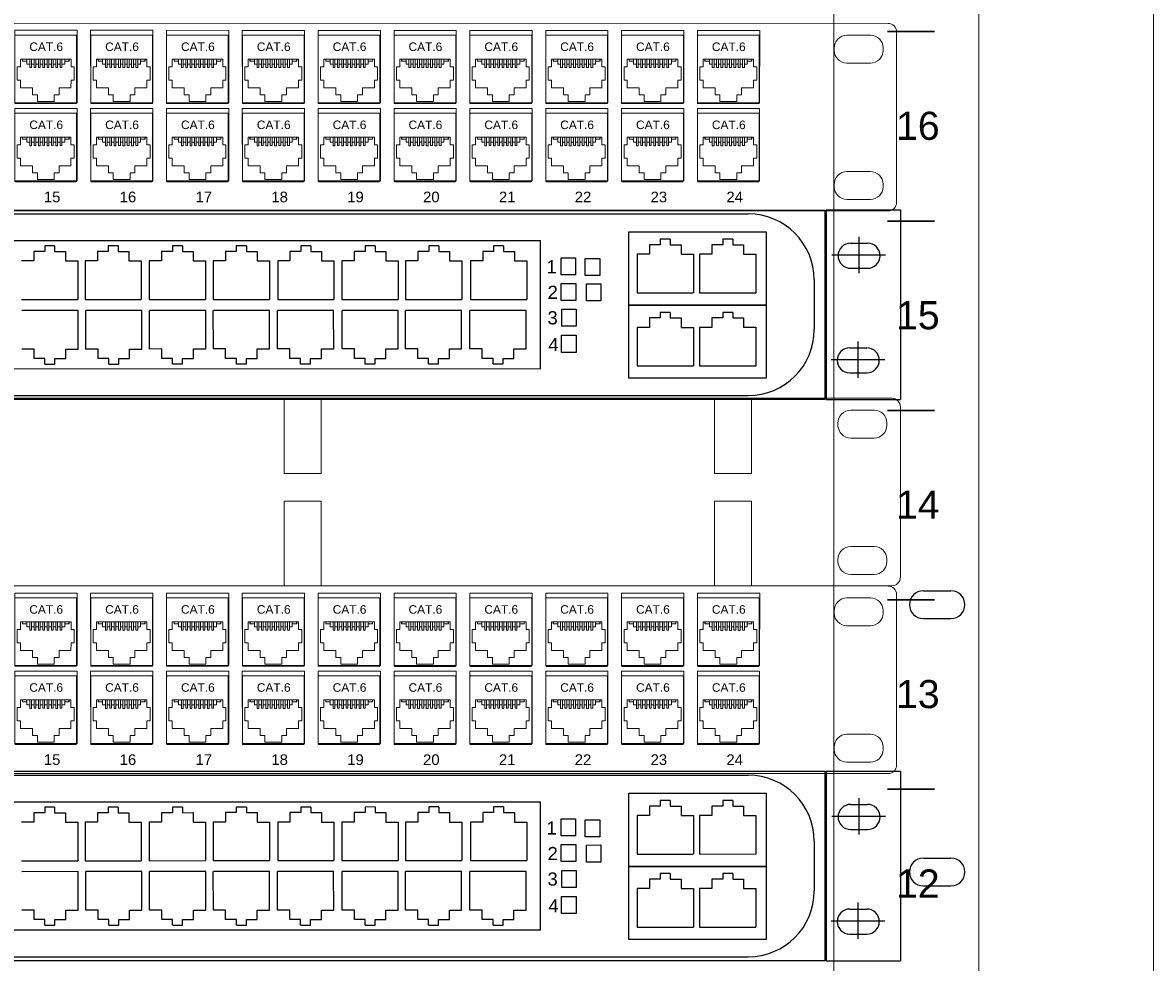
# Model space of a CAD drawing. Header units: millimetres. Extents: x 22250 to 51280, y -5012 to 7692.
# Tile 126 of 183: x 50964 to 51097, y 1346 to 1456. Entities that reach past the tile are written whole.
import ezdxf

# ---------------------------------------------------------------- set-up
doc = ezdxf.new("R2010")
doc.units = ezdxf.units.MM
doc.layers.add('00 CCTV IP - MIWI', color=10, linetype='Continuous')
doc.layers.add('BKT_panele', color=7, linetype='Continuous')
for name, color, linetype, lineweight in [('BKT_moduly', 7, 'Continuous', 5), ('BKT_szafy', 7, 'Continuous', 5), ('BKT_szafy_numeracja', 7, 'Continuous', 5), ('o_panele', 7, 'Continuous', 5)]:
    doc.layers.add(name, color=color, linetype=linetype, lineweight=lineweight)
doc.styles.add('Arial10', font='arial.ttf', dxfattribs={"height": 10})
doc.styles.add('Arial2.5', font='arial.ttf', dxfattribs={"height": 2.5})
doc.styles.get("Standard").update_dxf_attribs({"font": 'arial.ttf'})

# ---------------------------------------------------------------- blocks, each defined once
blk = doc.blocks.new('Wiszaca 12U dwuczesciowa SWD TOP 6x6')
at = {"layer": 'BKT_szafy'}
for p, q in [((26682.69, 12099.61), (26682.69, 12974.93)), ((26716.69, 12974.93), (26716.69, 12099.61))]:
    blk.add_line(p, q, dxfattribs=at)
for points in [[(26716.69, 12974.93), (26716.69, 12099.61), (26682.69, 12099.61), (26682.69, 12974.93)], [(26757.69, 12974.93), (26757.69, 12089.11)]]:
    blk.add_lwpolyline(points, dxfattribs=at)
at = {"layer": 'BKT_szafy', "const_width": 0.4}
for points in [[(26695.24, 12812.12), (26706.34, 12812.12)], [(26695.24, 12812.12), (26706.34, 12812.12)], [(26695.24, 12812.12), (26706.34, 12812.12)], [(26695.24, 12812.12), (26706.34, 12812.12)], [(26695.24, 12812.12), (26706.34, 12812.12)], [(26695.24, 12812.12), (26706.34, 12812.12)], [(26695.24, 12812.12), (26706.34, 12812.12)], [(26695.24, 12812.12), (26706.34, 12812.12)], [(26695.24, 12812.12), (26706.34, 12812.12)], [(26695.24, 12812.12), (26706.34, 12812.12)], [(26695.24, 12812.12), (26706.34, 12812.12)], [(26695.24, 12812.12), (26706.34, 12812.12)], [(26695.24, 12767.67), (26706.34, 12767.67)], [(26695.24, 12723.22), (26706.34, 12723.22)], [(26695.24, 12678.77), (26706.34, 12678.77)], [(26695.24, 12634.32), (26706.34, 12634.32)], [(26695.24, 12634.32), (26706.34, 12634.32)], [(26695.24, 12634.32), (26706.34, 12634.32)], [(26695.24, 12634.32), (26706.34, 12634.32)], [(26695.24, 12634.32), (26706.34, 12634.32)], [(26695.24, 12634.32), (26706.34, 12634.32)], [(26695.24, 12634.32), (26706.34, 12634.32)], [(26695.24, 12634.32), (26706.34, 12634.32)], [(26695.24, 12634.32), (26706.34, 12634.32)], [(26695.24, 12634.32), (26706.34, 12634.32)], [(26695.24, 12634.32), (26706.34, 12634.32)], [(26695.24, 12634.32), (26706.34, 12634.32)], [(26695.24, 12634.32), (26706.34, 12634.32)], [(26695.24, 12634.32), (26706.34, 12634.32)], [(26695.24, 12634.32), (26706.34, 12634.32)], [(26695.24, 12634.32), (26706.34, 12634.32)], [(26695.24, 12634.32), (26706.34, 12634.32)], [(26695.24, 12634.32), (26706.34, 12634.32)], [(26695.24, 12634.32), (26706.34, 12634.32)], [(26695.24, 12634.32), (26706.34, 12634.32)], [(26695.24, 12634.32), (26706.34, 12634.32)], [(26695.24, 12634.32), (26706.34, 12634.32)]]:
    blk.add_lwpolyline(points, dxfattribs=at)
at = {"layer": 'BKT_szafy_numeracja', "char_height": 6.6, "width": 7, "attachment_point": 1}
for s, insert in [('16', (26697.27, 12793.32)), ('15', (26697.27, 12748.87)), ('14', (26697.27, 12704.42)), ('13', (26697.27, 12659.97)), ('12', (26697.27, 12615.52))]:
    blk.add_mtext(s, dxfattribs=dict(at, insert=insert))
blk = doc.blocks.new('Switch główny')
at = {"layer": '00 CCTV IP - MIWI', "color": 144}
for p, q in [((-94677.38, 103282, 0.04), (-94174.29, 103281.89, 0.04)), ((-94174.29, 103281.89, 0.04), (-94170.16, 103281.89, 0.04)), ((-94170.16, 103281.89, 0.04), (-94170.17, 103231.46, 0.04)), ((-94169.76, 103281.9, 0.04), (-94149.99, 103281.89, 0.04)), ((-94149.99, 103281.89, 0.04), (-94150, 103231.45, 0.04)), ((-94677.38, 103280.95, 0.04), (-94190.51, 103280.85, 0.04)), ((-94222.3, 103276.06), (-94185.77, 103276.06)), ((-94222.3, 103256.59), (-94222.3, 103276.06)), ((-94185.77, 103276.06), (-94185.77, 103256.59)), ((-94387.13, 103273.8, 0.04), (-94245.83, 103273.8, 0.04)), ((-94245.83, 103239.61, 0.04), (-94245.83, 103273.8, 0.04)), ((-94163.29, 103273.06, 0.04), (-94158.76, 103273.06, 0.04)), ((-94161.1, 103274.76, 0.04), (-94161.1, 103265.1, 0.04)), ((-94168.26, 103269.93, 0.04), (-94153.95, 103269.93, 0.04)), ((-94240.33, 103269.22), (-94236.48, 103269.22)), ((-94240.33, 103264.69), (-94240.33, 103269.22)), ((-94236.48, 103269.22), (-94236.48, 103264.69)), ((-94233.87, 103268.97), (-94230.02, 103268.97)), ((-94233.87, 103264.44), (-94233.87, 103268.97)), ((-94230.02, 103268.97), (-94230.02, 103264.44)), ((-94236.48, 103264.69), (-94240.33, 103264.69)), ((-94230.02, 103264.44), (-94233.87, 103264.44)), ((-94163.27, 103266.4, 0.04), (-94158.74, 103266.4, 0.04)), ((-94240.27, 103262.39), (-94236.41, 103262.39)), ((-94240.27, 103257.86), (-94240.27, 103262.39)), ((-94236.41, 103262.39), (-94236.41, 103257.86)), ((-94233.56, 103262.28), (-94229.71, 103262.28)), ((-94233.56, 103257.74), (-94233.56, 103262.28)), ((-94229.71, 103262.28), (-94229.71, 103257.74)), ((-94172.95, 103263.29, 0.04), (-94172.95, 103250.08, 0.04)), ((-94236.41, 103257.86), (-94240.27, 103257.86)), ((-94229.71, 103257.74), (-94233.56, 103257.74)), ((-94240.14, 103255.52), (-94236.29, 103255.52)), ((-94240.14, 103250.99), (-94240.14, 103255.52)), ((-94236.29, 103255.52), (-94236.29, 103250.99)), ((-94222.3, 103256.59), (-94185.77, 103256.59)), ((-94222.3, 103237.12), (-94222.3, 103256.59)), ((-94185.77, 103256.59), (-94222.3, 103256.59)), ((-94185.77, 103256.59), (-94185.77, 103237.12)), ((-94236.29, 103250.99), (-94240.14, 103250.99)), ((-94240.17, 103248.56), (-94236.32, 103248.56)), ((-94240.17, 103244.03), (-94240.17, 103248.56)), ((-94236.32, 103248.56), (-94236.32, 103244.03)), ((-94161.32, 103246.93, 0.04), (-94161.32, 103237.27, 0.04)), ((-94236.32, 103244.03), (-94240.17, 103244.03)), ((-94163.5, 103245.24, 0.04), (-94158.98, 103245.24, 0.04)), ((-94168.47, 103242.1, 0.04), (-94154.17, 103242.1, 0.04)), ((-94245.83, 103239.61, 0.04), (-94387.13, 103239.61, 0.04)), ((-94185.77, 103237.12), (-94222.3, 103237.12)), ((-94163.48, 103238.57, 0.04), (-94158.96, 103238.57, 0.04)), ((-94677.39, 103232.61, 0.04), (-94190.51, 103232.51, 0.04)), ((-94170.17, 103231.46, 0.04), (-94677.39, 103231.56, 0.04)), ((-94169.76, 103231.46, 0.04), (-94150, 103231.45, 0.04))]:
    blk.add_line(p, q, dxfattribs=at)
at = {"layer": '00 CCTV IP - MIWI', "color": 144, "linetype": 'Continuous'}
for p, q in [((-94169.76, 103281.9, 0.04), (-94169.76, 103231.46, 0.04)), ((-94211.28, 103274.14), (-94213.93, 103274.14)), ((-94213.93, 103274.14), (-94213.93, 103272.64)), ((-94211.28, 103274.14), (-94211.28, 103272.65)), ((-94194.66, 103274.14), (-94197.31, 103274.14)), ((-94197.31, 103274.14), (-94197.31, 103272.64)), ((-94194.66, 103274.14), (-94194.66, 103272.65)), ((-94377.74, 103270.9, 0.04), (-94380.62, 103270.9, 0.04)), ((-94380.62, 103270.9, 0.04), (-94380.62, 103268.4, 0.04)), ((-94377.74, 103270.9, 0.04), (-94380.62, 103270.9, 0.04)), ((-94380.62, 103270.9, 0.04), (-94380.62, 103268.4, 0.04)), ((-94375.08, 103272.4, 0.04), (-94377.74, 103272.4, 0.04)), ((-94377.74, 103272.4, 0.04), (-94377.74, 103270.9, 0.04)), ((-94375.08, 103272.4, 0.04), (-94377.74, 103272.4, 0.04)), ((-94377.74, 103272.4, 0.04), (-94377.74, 103270.9, 0.04)), ((-94375.08, 103272.4, 0.04), (-94375.08, 103270.9, 0.04)), ((-94375.08, 103272.4, 0.04), (-94375.08, 103270.9, 0.04)), ((-94375.08, 103270.9, 0.04), (-94372.2, 103270.9, 0.04)), ((-94375.08, 103270.9, 0.04), (-94372.2, 103270.9, 0.04)), ((-94372.2, 103270.9, 0.04), (-94372.2, 103268.4, 0.04)), ((-94372.2, 103270.9, 0.04), (-94372.2, 103268.4, 0.04)), ((-94360.84, 103270.9, 0.04), (-94363.72, 103270.9, 0.04)), ((-94363.72, 103270.9, 0.04), (-94363.72, 103268.4, 0.04)), ((-94358.19, 103272.4, 0.04), (-94360.84, 103272.4, 0.04)), ((-94360.84, 103272.4, 0.04), (-94360.84, 103270.9, 0.04)), ((-94358.18, 103272.4, 0.04), (-94358.18, 103270.9, 0.04)), ((-94358.18, 103270.9, 0.04), (-94355.3, 103270.9, 0.04)), ((-94355.3, 103270.9, 0.04), (-94355.3, 103268.4, 0.04)), ((-94343.76, 103270.9, 0.04), (-94346.64, 103270.9, 0.04)), ((-94346.64, 103270.9, 0.04), (-94346.64, 103268.4, 0.04)), ((-94341.1, 103272.4, 0.04), (-94343.76, 103272.4, 0.04)), ((-94343.76, 103272.4, 0.04), (-94343.76, 103270.9, 0.04)), ((-94341.1, 103272.4, 0.04), (-94341.1, 103270.9, 0.04)), ((-94341.1, 103270.9, 0.04), (-94338.22, 103270.9, 0.04)), ((-94338.22, 103270.9, 0.04), (-94338.22, 103268.4, 0.04)), ((-94326.75, 103270.9, 0.04), (-94329.63, 103270.9, 0.04)), ((-94329.63, 103270.9, 0.04), (-94329.63, 103268.4, 0.04)), ((-94326.75, 103270.9, 0.04), (-94329.6, 103270.9, 0.04)), ((-94324.09, 103272.4, 0.04), (-94326.75, 103272.4, 0.04)), ((-94326.75, 103272.4, 0.04), (-94326.75, 103270.9, 0.04)), ((-94324.06, 103272.4, 0.04), (-94326.72, 103272.4, 0.04)), ((-94324.06, 103272.4, 0.04), (-94324.06, 103270.9, 0.04)), ((-94324.06, 103270.9, 0.04), (-94321.18, 103270.9, 0.04)), ((-94321.18, 103270.9, 0.04), (-94321.18, 103268.4, 0.04)), ((-94309.58, 103270.9, 0.04), (-94312.46, 103270.9, 0.04)), ((-94312.46, 103270.9, 0.04), (-94312.46, 103268.4, 0.04)), ((-94306.92, 103272.4, 0.04), (-94309.58, 103272.4, 0.04)), ((-94309.58, 103272.4, 0.04), (-94309.58, 103270.9, 0.04)), ((-94306.92, 103272.4, 0.04), (-94306.92, 103270.9, 0.04)), ((-94306.92, 103270.9, 0.04), (-94304.04, 103270.9, 0.04)), ((-94304.04, 103270.9, 0.04), (-94304.04, 103268.4, 0.04)), ((-94292.48, 103270.9, 0.04), (-94295.36, 103270.9, 0.04)), ((-94295.36, 103270.9, 0.04), (-94295.36, 103268.4, 0.04)), ((-94289.82, 103272.4, 0.04), (-94292.48, 103272.4, 0.04)), ((-94292.48, 103272.4, 0.04), (-94292.48, 103270.9, 0.04)), ((-94289.82, 103272.4, 0.04), (-94289.82, 103270.9, 0.04)), ((-94289.82, 103270.9, 0.04), (-94286.94, 103270.9, 0.04)), ((-94286.94, 103270.9, 0.04), (-94286.94, 103268.4, 0.04)), ((-94275.54, 103270.9, 0.04), (-94278.42, 103270.9, 0.04)), ((-94278.42, 103270.9, 0.04), (-94278.42, 103268.4, 0.04)), ((-94272.88, 103272.4, 0.04), (-94275.53, 103272.4, 0.04)), ((-94275.53, 103272.4, 0.04), (-94275.53, 103270.9, 0.04)), ((-94272.88, 103272.4, 0.04), (-94272.88, 103270.9, 0.04)), ((-94272.88, 103270.9, 0.04), (-94270, 103270.9, 0.04)), ((-94270, 103270.9, 0.04), (-94270, 103268.4, 0.04)), ((-94258.28, 103270.9, 0.04), (-94261.16, 103270.9, 0.04)), ((-94261.16, 103270.9, 0.04), (-94261.16, 103268.4, 0.04)), ((-94255.62, 103272.4, 0.04), (-94258.27, 103272.4, 0.04)), ((-94258.27, 103272.4, 0.04), (-94258.27, 103270.9, 0.04)), ((-94255.62, 103272.4, 0.04), (-94255.62, 103270.9, 0.04)), ((-94255.61, 103270.9, 0.04), (-94252.73, 103270.9, 0.04)), ((-94252.73, 103270.9, 0.04), (-94252.73, 103268.4, 0.04)), ((-94216.82, 103270.15), (-94220.09, 103270.15)), ((-94220.09, 103270.15), (-94220.09, 103259.88)), ((-94213.94, 103272.64), (-94216.82, 103272.64)), ((-94216.82, 103272.64), (-94216.82, 103270.15)), ((-94211.28, 103272.65), (-94208.39, 103272.64)), ((-94208.39, 103272.64), (-94208.39, 103270.15)), ((-94208.39, 103270.15), (-94205.12, 103270.15)), ((-94205.12, 103270.15), (-94205.12, 103259.88)), ((-94200.2, 103270.15), (-94203.47, 103270.15)), ((-94203.47, 103270.15), (-94203.47, 103259.88)), ((-94197.32, 103272.64), (-94200.2, 103272.64)), ((-94200.2, 103272.64), (-94200.2, 103270.15)), ((-94194.65, 103272.65), (-94191.77, 103272.64)), ((-94191.77, 103272.64), (-94191.77, 103270.15)), ((-94191.77, 103270.15), (-94188.5, 103270.15)), ((-94188.5, 103270.15), (-94188.5, 103259.88)), ((-94380.62, 103268.4, 0.04), (-94383.89, 103268.4, 0.04)), ((-94380.62, 103268.4, 0.04), (-94383.89, 103268.4, 0.04)), ((-94372.2, 103268.4, 0.04), (-94368.93, 103268.4, 0.04)), ((-94372.2, 103268.4, 0.04), (-94368.93, 103268.4, 0.04)), ((-94368.93, 103268.4, 0.04), (-94368.93, 103258.13, 0.04)), ((-94368.93, 103268.4, 0.04), (-94368.93, 103258.13, 0.04)), ((-94363.72, 103268.4, 0.04), (-94366.99, 103268.4, 0.04)), ((-94366.99, 103268.4, 0.04), (-94366.99, 103258.13, 0.04)), ((-94355.3, 103268.4, 0.04), (-94352.03, 103268.4, 0.04)), ((-94352.03, 103268.4, 0.04), (-94352.03, 103258.13, 0.04)), ((-94346.64, 103268.4, 0.04), (-94349.91, 103268.4, 0.04)), ((-94349.91, 103268.4, 0.04), (-94349.91, 103258.13, 0.04)), ((-94338.22, 103268.4, 0.04), (-94334.95, 103268.4, 0.04)), ((-94334.95, 103268.4, 0.04), (-94334.95, 103258.13, 0.04)), ((-94329.63, 103268.4, 0.04), (-94332.9, 103268.4, 0.04)), ((-94332.9, 103268.4, 0.04), (-94332.9, 103258.13, 0.04)), ((-94329.63, 103268.4, 0.04), (-94332.87, 103268.4, 0.04)), ((-94321.18, 103268.4, 0.04), (-94317.91, 103268.4, 0.04)), ((-94317.91, 103268.4, 0.04), (-94317.91, 103258.13, 0.04)), ((-94312.46, 103268.4, 0.04), (-94315.73, 103268.4, 0.04)), ((-94315.73, 103268.4, 0.04), (-94315.73, 103258.13, 0.04)), ((-94304.04, 103268.4, 0.04), (-94300.77, 103268.4, 0.04)), ((-94300.77, 103268.4, 0.04), (-94300.77, 103258.13, 0.04)), ((-94295.36, 103268.4, 0.04), (-94298.63, 103268.4, 0.04)), ((-94298.63, 103268.4, 0.04), (-94298.63, 103258.13, 0.04)), ((-94286.94, 103268.4, 0.04), (-94283.67, 103268.4, 0.04)), ((-94283.67, 103268.4, 0.04), (-94283.67, 103258.13, 0.04)), ((-94278.42, 103268.4, 0.04), (-94281.69, 103268.4, 0.04)), ((-94281.69, 103268.4, 0.04), (-94281.69, 103258.13, 0.04)), ((-94270, 103268.4, 0.04), (-94266.72, 103268.4, 0.04)), ((-94266.72, 103268.4, 0.04), (-94266.72, 103258.13, 0.04)), ((-94261.16, 103268.4, 0.04), (-94264.43, 103268.4, 0.04)), ((-94264.43, 103268.4, 0.04), (-94264.43, 103258.13, 0.04)), ((-94252.73, 103268.4, 0.04), (-94249.46, 103268.4, 0.04)), ((-94249.46, 103268.4, 0.04), (-94249.46, 103258.13, 0.04)), ((-94383.89, 103258.13, 0.04), (-94368.94, 103258.13, 0.04)), ((-94383.89, 103258.13, 0.04), (-94368.94, 103258.13, 0.04)), ((-94366.99, 103258.13, 0.04), (-94352.04, 103258.13, 0.04)), ((-94349.91, 103258.13, 0.04), (-94334.96, 103258.13, 0.04)), ((-94332.9, 103258.13, 0.04), (-94317.94, 103258.13, 0.04)), ((-94332.87, 103258.13, 0.04), (-94317.92, 103258.13, 0.04)), ((-94315.73, 103258.13, 0.04), (-94300.78, 103258.13, 0.04)), ((-94298.63, 103258.13, 0.04), (-94283.67, 103258.13, 0.04)), ((-94281.69, 103258.13, 0.04), (-94266.73, 103258.13, 0.04)), ((-94264.43, 103258.13, 0.04), (-94249.47, 103258.13, 0.04)), ((-94220.09, 103259.88), (-94205.13, 103259.88)), ((-94203.47, 103259.88), (-94188.51, 103259.88)), ((-94368.85, 103255.21, 0.04), (-94383.8, 103255.21, 0.04)), ((-94368.85, 103244.94, 0.04), (-94368.85, 103255.21, 0.04)), ((-94366.82, 103244.94, 0.04), (-94366.82, 103255.21, 0.04)), ((-94351.86, 103255.21, 0.04), (-94366.81, 103255.21, 0.04)), ((-94351.86, 103244.94, 0.04), (-94351.86, 103255.21, 0.04)), ((-94349.84, 103244.94, 0.04), (-94349.84, 103255.21, 0.04)), ((-94334.87, 103255.21, 0.04), (-94349.83, 103255.21, 0.04)), ((-94334.87, 103244.94, 0.04), (-94334.87, 103255.21, 0.04)), ((-94332.86, 103244.94, 0.04), (-94332.86, 103255.21, 0.04)), ((-94317.89, 103255.21, 0.04), (-94332.85, 103255.21, 0.04)), ((-94317.89, 103244.94, 0.04), (-94317.89, 103255.21, 0.04)), ((-94315.81, 103244.94, 0.04), (-94315.81, 103255.21, 0.04)), ((-94300.84, 103255.21, 0.04), (-94315.8, 103255.21, 0.04)), ((-94300.84, 103244.94, 0.04), (-94300.84, 103255.21, 0.04)), ((-94298.62, 103244.94, 0.04), (-94298.62, 103255.21, 0.04)), ((-94298.62, 103244.94, 0.04), (-94298.62, 103255.21, 0.04)), ((-94283.65, 103255.21, 0.04), (-94298.61, 103255.21, 0.04)), ((-94283.65, 103255.21, 0.04), (-94298.61, 103255.21, 0.04)), ((-94283.65, 103244.94, 0.04), (-94283.65, 103255.21, 0.04)), ((-94283.65, 103244.94, 0.04), (-94283.65, 103255.21, 0.04)), ((-94281.75, 103244.94, 0.04), (-94281.75, 103255.21, 0.04)), ((-94266.79, 103255.21, 0.04), (-94281.74, 103255.21, 0.04)), ((-94266.79, 103244.94, 0.04), (-94266.79, 103255.21, 0.04)), ((-94264.57, 103244.94, 0.04), (-94264.57, 103255.21, 0.04)), ((-94249.6, 103255.21, 0.04), (-94264.56, 103255.21, 0.04)), ((-94249.6, 103244.94, 0.04), (-94249.6, 103255.21, 0.04)), ((-94213.94, 103253.17), (-94216.82, 103253.17)), ((-94216.82, 103253.17), (-94216.82, 103250.68)), ((-94211.28, 103254.67), (-94213.93, 103254.67)), ((-94213.93, 103254.67), (-94213.93, 103253.17)), ((-94211.28, 103254.67), (-94211.28, 103253.17)), ((-94211.28, 103253.17), (-94208.39, 103253.17)), ((-94208.39, 103253.17), (-94208.39, 103250.68)), ((-94197.32, 103253.17), (-94200.2, 103253.17)), ((-94200.2, 103253.17), (-94200.2, 103250.68)), ((-94194.66, 103254.67), (-94197.31, 103254.67)), ((-94197.31, 103254.67), (-94197.31, 103253.17)), ((-94194.66, 103254.67), (-94194.66, 103253.17)), ((-94194.65, 103253.17), (-94191.77, 103253.17)), ((-94191.77, 103253.17), (-94191.77, 103250.68)), ((-94216.82, 103250.68), (-94220.09, 103250.68)), ((-94220.09, 103250.68), (-94220.09, 103240.4)), ((-94208.39, 103250.68), (-94205.12, 103250.68)), ((-94205.12, 103250.68), (-94205.12, 103240.4)), ((-94200.2, 103250.68), (-94203.47, 103250.68)), ((-94203.47, 103250.68), (-94203.47, 103240.4)), ((-94191.77, 103250.68), (-94188.5, 103250.68)), ((-94188.5, 103250.68), (-94188.5, 103240.4)), ((-94380.54, 103244.94, 0.04), (-94383.81, 103244.94, 0.04)), ((-94380.54, 103242.44, 0.04), (-94380.54, 103244.94, 0.04)), ((-94372.12, 103244.94, 0.04), (-94368.85, 103244.94, 0.04)), ((-94372.12, 103242.44, 0.04), (-94372.12, 103244.94, 0.04)), ((-94363.55, 103244.94, 0.04), (-94366.82, 103244.94, 0.04)), ((-94363.55, 103242.44, 0.04), (-94363.55, 103244.94, 0.04)), ((-94355.13, 103244.94, 0.04), (-94351.86, 103244.94, 0.04)), ((-94355.13, 103242.44, 0.04), (-94355.13, 103244.94, 0.04)), ((-94346.57, 103244.94, 0.04), (-94349.84, 103244.94, 0.04)), ((-94346.57, 103242.44, 0.04), (-94346.57, 103244.94, 0.04)), ((-94338.15, 103244.94, 0.04), (-94334.87, 103244.94, 0.04)), ((-94338.15, 103242.44, 0.04), (-94338.15, 103244.94, 0.04)), ((-94329.59, 103244.94, 0.04), (-94332.86, 103244.94, 0.04)), ((-94329.59, 103242.44, 0.04), (-94329.59, 103244.94, 0.04)), ((-94321.16, 103244.94, 0.04), (-94317.89, 103244.94, 0.04)), ((-94321.16, 103242.44, 0.04), (-94321.16, 103244.94, 0.04)), ((-94312.54, 103244.94, 0.04), (-94315.81, 103244.94, 0.04)), ((-94312.54, 103242.44, 0.04), (-94312.54, 103244.94, 0.04)), ((-94304.11, 103244.94, 0.04), (-94300.84, 103244.94, 0.04)), ((-94304.11, 103242.44, 0.04), (-94304.11, 103244.94, 0.04)), ((-94295.34, 103244.94, 0.04), (-94298.62, 103244.94, 0.04)), ((-94295.34, 103242.44, 0.04), (-94295.34, 103244.94, 0.04)), ((-94286.92, 103244.94, 0.04), (-94283.65, 103244.94, 0.04)), ((-94286.92, 103242.44, 0.04), (-94286.92, 103244.94, 0.04)), ((-94278.48, 103244.93, 0.04), (-94281.75, 103244.93, 0.04)), ((-94278.48, 103242.44, 0.04), (-94278.48, 103244.93, 0.04)), ((-94270.06, 103244.93, 0.04), (-94266.79, 103244.93, 0.04)), ((-94270.06, 103242.44, 0.04), (-94270.06, 103244.93, 0.04)), ((-94261.3, 103244.94, 0.04), (-94264.57, 103244.94, 0.04)), ((-94261.3, 103242.44, 0.04), (-94261.3, 103244.94, 0.04)), ((-94252.88, 103244.94, 0.04), (-94249.6, 103244.94, 0.04)), ((-94252.88, 103242.44, 0.04), (-94252.88, 103244.94, 0.04)), ((-94377.66, 103242.44, 0.04), (-94380.54, 103242.44, 0.04)), ((-94377.66, 103240.94, 0.04), (-94377.66, 103242.44, 0.04)), ((-94377.66, 103240.95, 0.04), (-94375, 103240.95, 0.04)), ((-94375, 103240.95, 0.04), (-94375, 103242.44, 0.04)), ((-94375, 103242.44, 0.04), (-94372.12, 103242.44, 0.04)), ((-94360.67, 103242.44, 0.04), (-94363.55, 103242.44, 0.04)), ((-94360.67, 103240.94, 0.04), (-94360.67, 103242.44, 0.04)), ((-94360.66, 103240.95, 0.04), (-94358.01, 103240.95, 0.04)), ((-94358.01, 103240.95, 0.04), (-94358.01, 103242.44, 0.04)), ((-94358.01, 103242.44, 0.04), (-94355.13, 103242.44, 0.04)), ((-94343.69, 103242.44, 0.04), (-94346.57, 103242.44, 0.04)), ((-94343.69, 103240.94, 0.04), (-94343.69, 103242.44, 0.04)), ((-94343.68, 103240.95, 0.04), (-94341.03, 103240.95, 0.04)), ((-94341.03, 103240.95, 0.04), (-94341.03, 103242.44, 0.04)), ((-94341.03, 103242.44, 0.04), (-94338.15, 103242.44, 0.04)), ((-94326.71, 103242.44, 0.04), (-94329.59, 103242.44, 0.04)), ((-94326.7, 103240.94, 0.04), (-94326.7, 103242.44, 0.04)), ((-94326.7, 103240.95, 0.04), (-94324.05, 103240.95, 0.04)), ((-94324.05, 103240.95, 0.04), (-94324.05, 103242.44, 0.04)), ((-94324.04, 103242.44, 0.04), (-94321.16, 103242.44, 0.04)), ((-94309.65, 103242.44, 0.04), (-94312.54, 103242.44, 0.04)), ((-94309.65, 103240.94, 0.04), (-94309.65, 103242.44, 0.04)), ((-94309.65, 103240.95, 0.04), (-94307, 103240.95, 0.04)), ((-94307, 103240.95, 0.04), (-94307, 103242.44, 0.04)), ((-94306.99, 103242.44, 0.04), (-94304.11, 103242.44, 0.04)), ((-94292.46, 103242.44, 0.04), (-94295.34, 103242.44, 0.04)), ((-94292.46, 103240.94, 0.04), (-94292.46, 103242.44, 0.04)), ((-94292.46, 103240.95, 0.04), (-94289.8, 103240.95, 0.04)), ((-94289.8, 103240.95, 0.04), (-94289.8, 103242.44, 0.04)), ((-94289.8, 103242.44, 0.04), (-94286.92, 103242.44, 0.04)), ((-94275.6, 103242.44, 0.04), (-94278.48, 103242.44, 0.04)), ((-94275.6, 103240.94, 0.04), (-94275.6, 103242.44, 0.04)), ((-94275.59, 103240.94, 0.04), (-94272.94, 103240.94, 0.04)), ((-94272.94, 103240.94, 0.04), (-94272.94, 103242.44, 0.04)), ((-94272.94, 103242.44, 0.04), (-94270.06, 103242.44, 0.04)), ((-94258.42, 103242.44, 0.04), (-94261.3, 103242.44, 0.04)), ((-94258.41, 103240.94, 0.04), (-94258.41, 103242.44, 0.04)), ((-94258.41, 103240.95, 0.04), (-94255.76, 103240.95, 0.04)), ((-94255.76, 103240.95, 0.04), (-94255.76, 103242.44, 0.04)), ((-94255.76, 103242.44, 0.04), (-94252.88, 103242.44, 0.04)), ((-94220.09, 103240.4), (-94205.13, 103240.4)), ((-94203.47, 103240.4), (-94188.51, 103240.4))]:
    blk.add_line(p, q, dxfattribs=at)
at = {"layer": '00 CCTV IP - MIWI', "color": 144}
for centre, radius, start, end in [((-94169.96, 103281.89, 0.04), 0.202, 180.2443, 0.36), ((-94190.51, 103263.29, 0.04), 17.56, 0, 90), ((-94163.28, 103269.73, 0.04), 3.34, 90.1372, 270.0591), ((-94158.77, 103269.73, 0.04), 3.34, 270.1372, 90.0591), ((-94190.51, 103250.08, 0.04), 17.56, 270, 0), ((-94163.5, 103241.9, 0.04), 3.34, 90.1372, 270.0591), ((-94158.98, 103241.9, 0.04), 3.34, 270.1372, 90.0591)]:
    blk.add_arc(centre, radius, start, end, dxfattribs=at)
for s, p in [('1', (-94244.2, 103265.06)), ('2', (-94243.92, 103258.25)), ('3', (-94243.94, 103251.47)), ('4', (-94243.72, 103244.35))]:
    blk.add_text(s, height=3.51, dxfattribs=at).set_placement(p)
blk = doc.blocks.new('19 organizator kabli 1U uszy plastik czarny')
at = {"layer": 'BKT_moduly', "color": 219, "true_color": 0x642165}
for points in [[(3138.7, 184.94), (3138.7, 184.94), (3138.7, 184.94), (3138.7, 184.94), (3617.3, 184.94), (3617.3, 184.94), (3617.3, 184.94, 0.41425), (3619.3, 186.94), (3619.3, 186.94), (3619.3, 226.94, 0.414021), (3617.3, 228.94), (3617.3, 228.94), (3138.7, 228.94, 0.457803), (3136.7, 226.94), (3136.7, 226.94), (3136.7, 186.84, 0.414214), (3138.7, 184.94), (3138.7, 184.94)], [(3607.65, 226.19), (3607.65, 226.19), (3613.15, 226.19, -0.401538), (3616.15, 223.19), (3616.15, 223.19), (3616.15, 222.59, -0.401538), (3613.15, 219.59), (3613.15, 219.59), (3607.65, 219.59, -0.401538), (3604.65, 222.59), (3604.65, 222.59), (3604.65, 223.09, -0.409645), (3607.65, 226.19), (3607.65, 226.19)], [(3607.65, 194.19), (3607.65, 194.19), (3613.15, 194.19, -0.401538), (3616.15, 191.19), (3616.15, 191.19), (3616.15, 190.59, -0.401538), (3613.15, 187.59), (3613.15, 187.59), (3607.65, 187.59, -0.401538), (3604.65, 190.59), (3604.65, 190.59), (3604.65, 191.09, -0.409645), (3607.65, 194.19), (3607.65, 194.19)]]:
    blk.add_lwpolyline(points, format="xyb", dxfattribs=at)
at = {"layer": 'BKT_panele', "color": 219, "lineweight": 0, "true_color": 0x642165}
for points in [[(3474.65, 228.94), (3483.35, 228.94), (3483.35, 211.27), (3474.65, 211.27)], [(3575.65, 228.94), (3584.35, 228.94), (3584.35, 211.27), (3575.65, 211.27)], [(3474.65, 204.77), (3483.35, 204.77), (3483.35, 184.94), (3474.65, 184.94)], [(3575.65, 204.77), (3584.35, 204.77), (3584.35, 184.94), (3575.65, 184.94)]]:
    blk.add_lwpolyline(points, close=True, dxfattribs=at)
blk = doc.blocks.new('1U')
at = {"layer": 'BKT_moduly', "color": 86}
for points in [[(13558.1, 4437.1), (13558.1, 4437.1), (13558.1, 4437.1), (13558.1, 4437.1), (14036.7, 4437.1), (14036.7, 4437.1), (14036.7, 4437.1, 0.41425), (14038.7, 4439.1), (14038.7, 4439.1), (14038.7, 4479.1, 0.414021), (14036.7, 4481.1), (14036.7, 4481.1), (13558.1, 4481.1, 0.457803), (13556.1, 4479.1), (13556.1, 4479.1), (13556.1, 4439, 0.414214), (13558.1, 4437.1), (13558.1, 4437.1)], [(14027.05, 4478.35), (14027.05, 4478.35), (14032.55, 4478.35, -0.401538), (14035.55, 4475.35), (14035.55, 4475.35), (14035.55, 4474.75, -0.401538), (14032.55, 4471.75), (14032.55, 4471.75), (14027.05, 4471.75, -0.401538), (14024.05, 4474.75), (14024.05, 4474.75), (14024.05, 4475.25, -0.409645), (14027.05, 4478.35), (14027.05, 4478.35)], [(14027.05, 4446.35), (14027.05, 4446.35), (14032.55, 4446.35, -0.401538), (14035.55, 4443.35), (14035.55, 4443.35), (14035.55, 4442.75, -0.401538), (14032.55, 4439.75), (14032.55, 4439.75), (14027.05, 4439.75, -0.401538), (14024.05, 4442.75), (14024.05, 4442.75), (14024.05, 4443.25, -0.409645), (14027.05, 4446.35), (14027.05, 4446.35)]]:
    blk.add_lwpolyline(points, format="xyb", dxfattribs=at)
blk = doc.blocks.new('RJ45_cat6_nieekranowany')
at = {"layer": 'BKT_moduly', "color": 86}
for p, q in [((13631.09, 4563.64), (13642.93, 4563.64)), ((13631.09, 4561.81), (13631.09, 4563.64)), ((13631.51, 4563.14), (13631.51, 4563.64)), ((13632.56, 4563.14), (13631.51, 4563.14)), ((13631.56, 4563.64), (13631.56, 4563.14)), ((13632.56, 4563.64), (13632.56, 4562.44)), ((13633.23, 4562.44), (13632.56, 4562.44)), ((13633.23, 4563.64), (13633.23, 4561.62)), ((13633.65, 4563.64), (13633.65, 4561.62)), ((13634.25, 4562.44), (13633.65, 4562.44)), ((13634.25, 4561.65), (13634.25, 4563.64)), ((13634.67, 4561.65), (13634.67, 4563.64)), ((13635.27, 4562.44), (13634.67, 4562.44)), ((13635.27, 4563.64), (13635.27, 4561.62)), ((13635.69, 4563.64), (13635.69, 4561.62)), ((13636.29, 4562.44), (13635.69, 4562.44)), ((13636.29, 4561.65), (13636.29, 4563.64)), ((13636.71, 4561.65), (13636.71, 4563.64)), ((13637.31, 4562.44), (13636.71, 4562.44)), ((13637.31, 4563.64), (13637.31, 4561.62)), ((13637.73, 4563.64), (13637.73, 4561.62)), ((13638.33, 4562.44), (13637.73, 4562.44)), ((13638.33, 4561.65), (13638.33, 4563.64)), ((13638.75, 4561.65), (13638.75, 4563.64)), ((13639.35, 4562.44), (13638.75, 4562.44)), ((13639.35, 4563.64), (13639.35, 4561.62)), ((13639.77, 4563.64), (13639.77, 4561.62)), ((13640.37, 4562.44), (13639.77, 4562.44)), ((13640.37, 4561.65), (13640.37, 4563.64)), ((13640.79, 4561.65), (13640.79, 4563.64)), ((13641.46, 4562.44), (13640.79, 4562.44)), ((13641.46, 4563.64), (13641.46, 4562.44)), ((13642.51, 4563.14), (13641.46, 4563.14)), ((13642.46, 4563.64), (13642.46, 4563.14)), ((13642.51, 4563.14), (13642.51, 4563.64)), ((13642.93, 4563.64), (13642.93, 4561.81)), ((13631.09, 4561.81), (13630.32, 4561.81)), ((13630.32, 4561.81), (13630.32, 4558.71)), ((13633.23, 4561.62), (13633.65, 4561.62)), ((13634.67, 4561.65), (13634.25, 4561.65)), ((13635.27, 4561.62), (13635.69, 4561.62)), ((13636.71, 4561.65), (13636.29, 4561.65)), ((13637.31, 4561.62), (13637.73, 4561.62)), ((13638.75, 4561.65), (13638.33, 4561.65)), ((13639.35, 4561.62), (13639.77, 4561.62)), ((13640.79, 4561.65), (13640.37, 4561.65)), ((13642.93, 4561.81), (13643.7, 4561.81)), ((13643.7, 4561.81), (13643.7, 4558.71)), ((13630.32, 4558.71), (13631.09, 4558.71)), ((13631.09, 4556.88), (13631.09, 4558.71)), ((13633.9, 4556.88), (13631.09, 4556.88)), ((13633.9, 4556.88), (13633.9, 4555.26)), ((13640.12, 4556.88), (13640.12, 4555.26)), ((13642.93, 4556.88), (13640.12, 4556.88)), ((13643.7, 4558.71), (13642.93, 4558.71)), ((13642.93, 4558.71), (13642.93, 4556.88)), ((13635.04, 4555.26), (13633.9, 4555.26)), ((13635.04, 4555.26), (13635.04, 4553.68)), ((13640.12, 4555.26), (13638.98, 4555.26)), ((13638.98, 4553.68), (13638.98, 4555.26)), ((13638.98, 4553.68), (13635.04, 4553.68))]:
    blk.add_line(p, q, dxfattribs=at)
blk.add_lwpolyline([(13629.95, 4569.27), (13644.05, 4569.27, -0.431575), (13644.25, 4569.07), (13644.25, 4569.07), (13644.25, 4553.37, -0.414961), (13644.05, 4553.17), (13644.05, 4553.17), (13629.95, 4553.17, -0.430141), (13629.75, 4553.37), (13629.75, 4553.37), (13629.75, 4569.07, -0.436133), (13629.95, 4569.27), (13629.95, 4569.27)], format="xyb", dxfattribs=at)
at = {"layer": 'BKT_moduly', "color": 86, "insert": (13633.15, 4567.52), "char_height": 2, "width": 3.75, "attachment_point": 1, "style": 'Arial10'}
blk.add_mtext('CAT.6', dxfattribs=at)
blk = doc.blocks.new('19 Patch Panel + 24xkeystone RJ45 nieekranowany Kat.6 narzedziowe')
at = {"layer": 'o_panele', "color": 86}
for points in [[(2126.55, 899.29), (2141.17, 899.29), (2141.17, 882.29), (2126.56, 882.29)], [(2144.35, 899.29), (2158.97, 899.29), (2158.97, 882.29), (2144.36, 882.29)], [(2162.15, 899.29), (2176.77, 899.29), (2176.77, 882.29), (2162.16, 882.29)], [(2179.95, 899.29), (2194.57, 899.29), (2194.57, 882.29), (2179.96, 882.29)], [(2197.75, 899.29), (2212.37, 899.29), (2212.37, 882.29), (2197.76, 882.29)], [(2215.55, 899.29), (2230.17, 899.29), (2230.17, 882.29), (2215.56, 882.29)], [(2233.35, 899.29), (2247.97, 899.29), (2247.97, 882.29), (2233.36, 882.29)], [(2251.15, 899.29), (2265.77, 899.29), (2265.77, 882.29), (2251.16, 882.29)], [(2268.95, 899.29), (2283.57, 899.29), (2283.57, 882.29), (2268.96, 882.29)], [(2286.75, 899.29), (2301.37, 899.29), (2301.37, 882.29), (2286.76, 882.29)], [(2126.55, 880.97), (2141.17, 880.97), (2141.17, 863.97), (2126.56, 863.97)], [(2144.35, 880.97), (2158.97, 880.97), (2158.97, 863.97), (2144.36, 863.97)], [(2162.15, 880.97), (2176.77, 880.97), (2176.77, 863.97), (2162.16, 863.97)], [(2179.95, 880.97), (2194.57, 880.97), (2194.57, 863.97), (2179.96, 863.97)], [(2197.75, 880.97), (2212.37, 880.97), (2212.37, 863.97), (2197.76, 863.97)], [(2215.55, 880.97), (2230.17, 880.97), (2230.17, 863.97), (2215.56, 863.97)], [(2233.35, 880.97), (2247.97, 880.97), (2247.97, 863.97), (2233.36, 863.97)], [(2251.15, 880.97), (2265.77, 880.97), (2265.77, 863.97), (2251.16, 863.97)], [(2268.95, 880.97), (2283.57, 880.97), (2283.57, 863.97), (2268.96, 863.97)], [(2286.75, 880.97), (2301.37, 880.97), (2301.37, 863.97), (2286.76, 863.97)]]:
    blk.add_lwpolyline(points, close=True, dxfattribs=at)
at = {"layer": 'BKT_moduly', "color": 1}
blk.add_blockref('1U', (-11705.19, -3580.17), dxfattribs=at)
at = {"layer": 'BKT_moduly', "color": 86}
for p in [(-11503.19, -3671.08), (-11485.39, -3671.08), (-11467.59, -3671.08), (-11449.79, -3671.08), (-11431.99, -3671.08), (-11414.19, -3671.08), (-11396.39, -3671.08), (-11378.59, -3671.08), (-11360.79, -3671.08), (-11342.99, -3671.08), (-11503.19, -3689.4), (-11485.39, -3689.4), (-11467.59, -3689.4), (-11449.79, -3689.4), (-11431.99, -3689.4), (-11414.19, -3689.4), (-11396.39, -3689.4), (-11378.59, -3689.4), (-11360.79, -3689.4), (-11342.99, -3689.4)]:
    blk.add_blockref('RJ45_cat6_nieekranowany', p, dxfattribs=at)
at = {"layer": 'o_panele', "color": 86, "char_height": 2.5, "width": 7.96, "attachment_point": 1, "style": 'Arial2.5'}
for s, insert in [('15', (2133.37, 861.44)), ('16', (2151.17, 861.44)), ('17', (2168.97, 861.44)), ('18', (2186.77, 861.44)), ('19', (2204.57, 861.44)), ('20', (2222.37, 861.44)), ('21', (2240.17, 861.44)), ('22', (2257.97, 861.44)), ('23', (2275.77, 861.44)), ('24', (2293.57, 861.44))]:
    blk.add_mtext(s, dxfattribs=dict(at, insert=insert))

msp = doc.modelspace()

# ---------------------------------------------------------------- linework, layer by layer
for p, q in [((51069.96, 1389.46), (51073.2, 1389.46)), ((51069.96, 1386.21), (51073.2, 1386.21)), ((51069.96, 1358.1), (51073.2, 1358.1)), ((51069.96, 1354.85), (51073.2, 1354.85))]:
    msp.add_line(p, q)
for centre, start, end in [((51069.96, 1387.83), 90, 270), ((51073.2, 1387.83), 270, 90), ((51069.96, 1356.47), 90, 270), ((51073.2, 1356.47), 270, 90)]:
    msp.add_arc(centre, 1.62, start, end)

# ---------------------------------------------------------------- block references
at = {"rotation": 359.9976478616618}
for name, p, xscale, yscale, zscale in [('19 Patch Panel + 24xkeystone RJ45 nieekranowany Kat.6 narzedziowe', (49900.05, 1005.62), 0.4999990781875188, 0.4999990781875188, 0.4999990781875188), ('19 organizator kabli 1U uszy plastik czarny', (49257.61, 1297.65), 0.4999990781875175, 0.4999990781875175, 0.4999990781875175), ('19 Patch Panel + 24xkeystone RJ45 nieekranowany Kat.6 narzedziowe', (49900.05, 939.6), 0.4999990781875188, 0.4999990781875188, 0.4999990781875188)]:
    msp.add_blockref(name, p, dxfattribs=dict(at, xscale=xscale, yscale=yscale, zscale=zscale))
at = {"color": 2, "xscale": 0.4409922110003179, "yscale": 0.4409922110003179, "zscale": 0.4409922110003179, "rotation": 0.009368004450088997}
for p in [(92594.14, -44105.58, -0.02), (92594.14, -44171.43, -0.02)]:
    msp.add_blockref('Switch główny', p, dxfattribs=at)
at = {"layer": 'BKT_szafy', "xscale": 0.5, "yscale": 0.5, "zscale": 0.5}
msp.add_blockref('Wiszaca 12U dwuczesciowa SWD TOP 6x6', (37718.11, -4950.99), dxfattribs=at)

doc.saveas('drawing.dxf')
